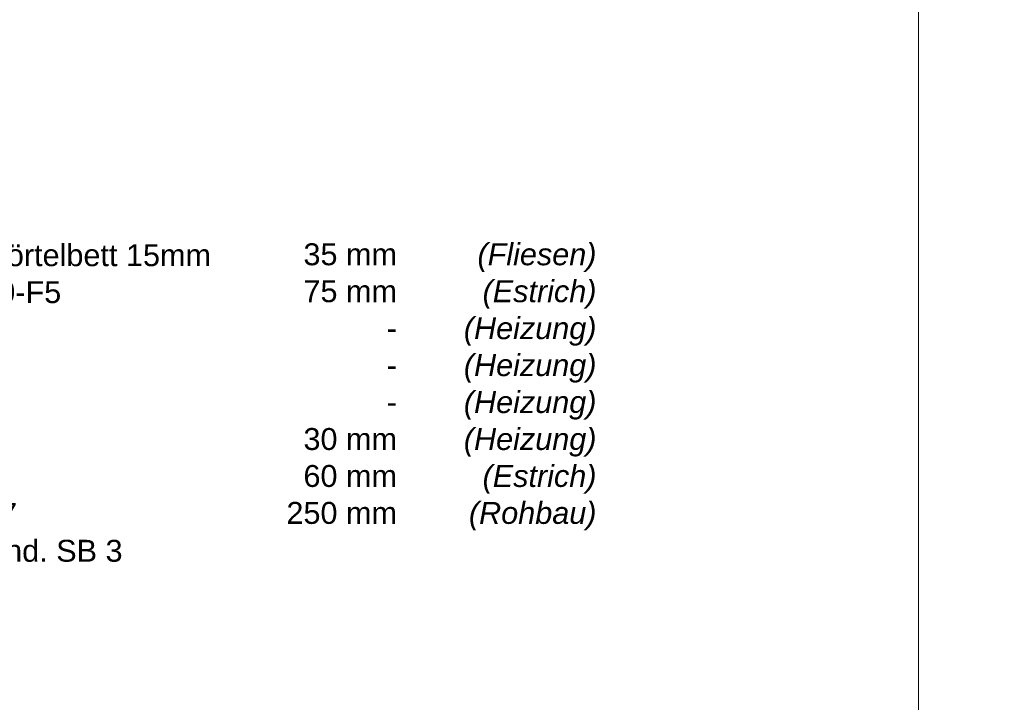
# Model space of a CAD drawing. Header units: metres. Extents: x 0.9 to 30.1, y -10.7 to 8.6.
# Tile 165 of 256: x 7 to 8.1, y 0 to 0.8. Entities that reach past the tile are written whole.
import ezdxf

# ---------------------------------------------------------------- set-up
doc = ezdxf.new("R2010")
doc.units = ezdxf.units.M
doc.layers.add('Keine', color=7, linetype='Continuous', lineweight=9)
doc.styles.add('Arial', font='arial.ttf')
doc.styles.add('Arial (bold)', font='arialbd.ttf')
doc.styles.add('Arial (italic)', font='ariali.ttf')

msp = doc.modelspace()

# ---------------------------------------------------------------- linework, layer by layer
at = {"layer": 'Keine', "color": 255, "flags": 128}
for points in [[(6, 1.8), (8, 1.8), (8, -0.6), (6, -0.6)], [(8, 1.8), (10, 1.8), (10, -0.6), (8, -0.6)]]:
    msp.add_lwpolyline(points, close=True, dxfattribs=at)

# ---------------------------------------------------------------- texts
at = {"layer": 'Keine', "color": 7, "transparency": 33554687, "char_height": 0.025218, "attachment_point": 3, "line_spacing_factor": 1.011258}
for s, insert, width, style in [('(Fliesen)\\P(Estrich)\\P(Heizung)\\P(Heizung)\\P(Heizung)\\P(Heizung)\\P(Estrich)\\P(Rohbau)', (7.6294, 0.50738), 0.175, 'Arial (italic)'), ('  35 mm\\P75 mm\\P-  \\P-\\P-\\P  30 mm\\P  60 mm\\P250 mm', (7.39978, 0.50738), 0.1510902, 'Arial')]:
    msp.add_mtext(s, dxfattribs=dict(at, insert=insert, width=width, style=style))
at = {"layer": 'Keine', "color": 7, "insert": (6.3794, 0.50632), "char_height": 0.0252181, "attachment_point": 1, "line_spacing_factor": 1.011258, "style": 'Arial (bold)'}
msp.add_mtext('\\pxt4.957;07^I{\\fArial|b0|i0|c0|p0;Betonwerkstein 20mm auf Mörtelbett 15mm\\P}06 ^I{\\fArial|b0|i0|c0|p0;Zementestrich schwim. }{\\fArial|b0|i0|c0|p0;CT40-F5}{\\fArial|b0|i0|c0|p0;\\P}05{\\fArial|b0|i0|c0|p0; ^IFußbodenheizung d=17 mm \\P     ^INoppenmatten}{\\fArial|b0|i0|c0|p0;\\C1;\\P}04{\\fArial|b0|i0|c0|p0; ^ITrennlage\\P}03{\\fArial|b0|i0|c0|p0; ^ITrittschalldämmung, MW\\P}02{\\fArial|b0|i0|c0|p0; ^IAusgleichdämmung, MW}{\\fArial|b0|i0|c0|p0;\\P}01{\\fArial|b0|i0|c0|p0; ^ISTB Decke Ortbeton, C30/37\\P ^IUntersicht in Sichtqualität mind. SB 3}', dxfattribs=at)

doc.saveas('drawing.dxf')
